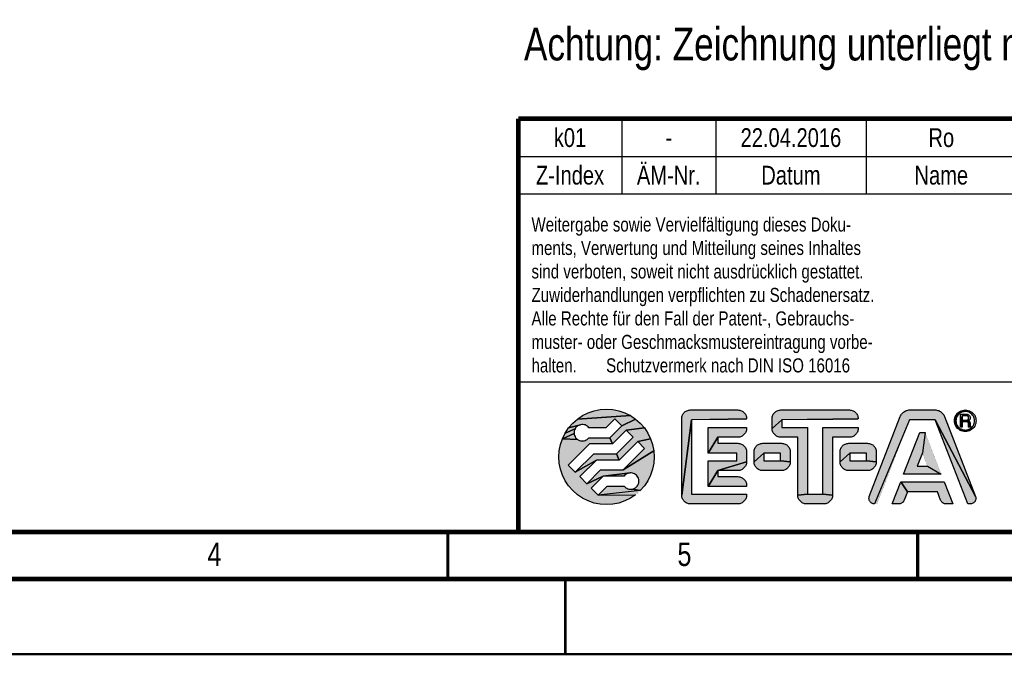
# Model space of a CAD drawing. Extents: x 0 to 420, y 0 to 297.
# Tile 17 of 39: x 172 to 277, y 0 to 68. Entities that reach past the tile are written whole.
import ezdxf

# ---------------------------------------------------------------- set-up
doc = ezdxf.new("R2010")
doc.units = 0
doc.header["$LTSCALE"] = 23.1
for name, color, linetype in [('T-REX12D-TA2-1XX_DXF_FORMAT', 7, 'CONTINUOUS'), ('T-REX12D-TA2-1XX_DXF_TEXT', 7, 'CONTINUOUS'), ('T-REX12D-TA2DXF_CONTINUOUS_LINE', 7, 'CONTINUOUS')]:
    doc.layers.add(name, color=color, linetype=linetype)
doc.styles.get("Standard").update_dxf_attribs({"font": 'txt', "width": 0.8})

# ---------------------------------------------------------------- blocks, each defined once
blk = doc.blocks.new('FRM-LOGO_BL3', base_point=(251.5, 21))
at = {"layer": 'T-REX12D-TA2DXF_CONTINUOUS_LINE', "linetype": 'CONTINUOUS'}
for points in [[(235.27, 25.06), (234.31, 24.1), (232.5, 24.1), (232.42, 24.19), (232.33, 24.28), (232.22, 24.34), (232.11, 24.4), (231.99, 24.43), (231.87, 24.45), (231.74, 24.45), (231.62, 24.43), (230.35, 24.09), (230.79, 24.59), (231.29, 25.03), (236.92, 25.4), (237.47, 25.03), (236.01, 24.32)], [(234.38, 26.08), (235.04, 26.04), (235.69, 25.91), (236.32, 25.69), (236.92, 25.4), (231.29, 25.03), (231.84, 25.4), (232.43, 25.69), (233.06, 25.91), (233.72, 26.04)], [(243.21, 25.99), (243.3, 26), (248.35, 26), (248.45, 25.99), (248.55, 25.98), (248.64, 25.95), (248.73, 25.92), (248.82, 25.88), (248.9, 25.82), (248.97, 25.76), (249.04, 25.69), (249.1, 25.62), (249.16, 25.54), (249.2, 25.45), (249.23, 25.36), (249.26, 25.27), (249.27, 25.17), (249.28, 25.07), (243.43, 24.95), (242.38, 16.92), (242.38, 25.07), (242.38, 25.17), (242.4, 25.27), (242.42, 25.36), (242.46, 25.45), (242.5, 25.54), (242.56, 25.62), (242.62, 25.69), (242.69, 25.76), (242.76, 25.82), (242.84, 25.88), (242.93, 25.92), (243.02, 25.95), (243.11, 25.98)], [(252.83, 25.99), (252.93, 26), (260.23, 26), (260.33, 25.99), (260.42, 25.98), (260.51, 25.95), (260.61, 25.92), (260.69, 25.88), (260.77, 25.82), (260.85, 25.76), (260.92, 25.69), (260.98, 25.62), (261.03, 25.54), (261.07, 25.45), (261.11, 25.36), (261.13, 25.27), (261.15, 25.17), (261.15, 25.07), (253.05, 24.95), (252, 24.02), (252, 25.07), (252.01, 25.17), (252.02, 25.27), (252.05, 25.36), (252.08, 25.45), (252.13, 25.54), (252.18, 25.62), (252.24, 25.69), (252.31, 25.76), (252.39, 25.82), (252.47, 25.88), (252.55, 25.92), (252.64, 25.95), (252.74, 25.98)], [(266.55, 26), (266.65, 26), (269.32, 26), (269.43, 26), (269.53, 25.98), (269.63, 25.96), (269.72, 25.93), (269.82, 25.88), (269.9, 25.83), (269.99, 25.78), (270.07, 25.71), (270.14, 25.64), (270.2, 25.56), (270.26, 25.48), (270.31, 25.39), (270.35, 25.3), (273.64, 16.78), (269.36, 24.95), (266.62, 24.95), (262.88, 16), (262.81, 16), (262.75, 16.01), (262.68, 16.03), (262.62, 16.06), (262.57, 16.09), (262.51, 16.13), (262.47, 16.17), (262.42, 16.22), (262.39, 16.28), (262.35, 16.34), (262.33, 16.4), (262.31, 16.46), (262.3, 16.52), (262.3, 16.59), (262.31, 16.66), (262.32, 16.72), (262.34, 16.78), (265.63, 25.3), (265.67, 25.39), (265.72, 25.48), (265.78, 25.56), (265.84, 25.64), (265.91, 25.71), (265.99, 25.78), (266.07, 25.83), (266.16, 25.88), (266.26, 25.93), (266.35, 25.96), (266.45, 25.98)], [(271.76, 25.45), (271.69, 25.34), (271.63, 25.23), (271.59, 25.11), (271.57, 24.98), (271.56, 24.85), (271.41, 24.7), (271.4, 24.85), (271.41, 25), (271.44, 25.15), (271.49, 25.29), (271.55, 25.43), (271.85, 25.55)], [(272.17, 25.76), (272.05, 25.71), (271.95, 25.64), (271.85, 25.55), (271.55, 25.43), (271.64, 25.55), (271.74, 25.66), (271.85, 25.76), (272.42, 25.83), (272.29, 25.81)], [(272.55, 26), (272.7, 25.99), (272.85, 25.96), (272.99, 25.91), (273.12, 25.85), (273.25, 25.76), (273.36, 25.66), (273.46, 25.55), (273.55, 25.43), (273.61, 25.29), (273.66, 25.15), (273.69, 25), (273.7, 24.85), (273.69, 24.7), (273.66, 24.55), (273.61, 24.41), (273.55, 24.28), (273.46, 24.15), (273.36, 24.04), (273.25, 23.94), (272.81, 23.89), (272.93, 23.94), (273.04, 23.99), (273.15, 24.06), (273.25, 24.15), (273.33, 24.25), (273.41, 24.35), (273.46, 24.47), (273.51, 24.59), (273.53, 24.72), (273.54, 24.85), (273.53, 24.98), (273.51, 25.11), (273.46, 25.23), (273.41, 25.34), (273.33, 25.45), (273.25, 25.55), (273.15, 25.64), (273.04, 25.71), (272.93, 25.76), (272.81, 25.81), (272.68, 25.83), (272.55, 25.84), (272.42, 25.83), (271.85, 25.76), (271.97, 25.85), (272.11, 25.91), (272.25, 25.96), (272.4, 25.99)], [(272.23, 25.38), (272.05, 24.16), (272.05, 25.54), (272.71, 25.54), (272.76, 25.54), (272.8, 25.53), (272.85, 25.51), (272.89, 25.49), (272.94, 25.46), (272.97, 25.43), (273, 25.4), (273.03, 25.35), (273.05, 25.31), (273.07, 25.27), (273.08, 25.22), (273.09, 25.17), (273.08, 25.12), (273.07, 25.07), (273.06, 25.02), (273.04, 24.98), (273.01, 24.94), (272.98, 24.9), (272.71, 24.91), (272.74, 24.92), (272.76, 24.93), (272.79, 24.94), (272.82, 24.96), (272.84, 24.98), (272.86, 25), (272.88, 25.03), (272.89, 25.06), (272.9, 25.09), (272.91, 25.12), (272.91, 25.15), (272.91, 25.18), (272.9, 25.21), (272.89, 25.24), (272.88, 25.26), (272.86, 25.29), (272.84, 25.31), (272.82, 25.33), (272.79, 25.35), (272.76, 25.36), (272.74, 25.37), (272.71, 25.38), (272.68, 25.38)], [(272.68, 24.91), (272.71, 24.91), (272.98, 24.9), (272.23, 24.75), (272.23, 24.16), (272.05, 24.16), (272.23, 25.38), (272.23, 24.91)], [(231.1, 24.1), (231.04, 23.99), (229.98, 23.54), (230.35, 24.09), (231.62, 24.43), (231.5, 24.39), (231.38, 24.34), (231.28, 24.28), (231.19, 24.19)], [(237.97, 24.59), (238.41, 24.09), (236.48, 23.85), (235.02, 22.38), (234.74, 23.05), (236.01, 24.32), (237.47, 25.03)], [(249.28, 17.05), (249.28, 16.92), (249.27, 16.83), (249.26, 16.73), (249.23, 16.64), (249.2, 16.55), (249.16, 16.46), (249.1, 16.38), (249.04, 16.31), (248.97, 16.24), (248.9, 16.18), (248.82, 16.12), (248.73, 16.08), (248.64, 16.05), (248.55, 16.02), (248.45, 16.01), (248.35, 16), (243.3, 16), (243.21, 16.01), (243.11, 16.02), (243.02, 16.05), (242.93, 16.08), (242.84, 16.12), (242.76, 16.18), (242.69, 16.24), (242.62, 16.31), (242.56, 16.38), (242.5, 16.46), (242.46, 16.55), (242.42, 16.64), (242.4, 16.73), (242.38, 16.83), (242.38, 16.92), (243.43, 24.95), (243.43, 17.05)], [(248.45, 23.11), (248.35, 23.1), (246.23, 23.1), (245.18, 21.4), (245.18, 24.15), (249.28, 24.15), (249.28, 24.02), (249.27, 23.93), (249.26, 23.83), (249.23, 23.74), (249.2, 23.65), (249.16, 23.56), (249.1, 23.48), (249.04, 23.41), (248.97, 23.34), (248.9, 23.28), (248.82, 23.22), (248.73, 23.18), (248.64, 23.15), (248.55, 23.12)], [(255.78, 24.15), (255.78, 17.05), (254.73, 16.92), (254.73, 23.1), (252.93, 23.1), (252.83, 23.11), (252.74, 23.12), (252.64, 23.15), (252.55, 23.18), (252.47, 23.22), (252.39, 23.28), (252.31, 23.34), (252.24, 23.41), (252.18, 23.48), (252.13, 23.56), (252.08, 23.65), (252.05, 23.74), (252.02, 23.83), (252.01, 23.93), (252, 24.02), (253.05, 24.95), (253.05, 24.15)], [(260.33, 23.11), (260.23, 23.1), (258.43, 23.1), (258.43, 16.92), (257.38, 17.05), (257.38, 24.15), (261.15, 24.15), (261.15, 24.02), (261.15, 23.93), (261.13, 23.83), (261.11, 23.74), (261.07, 23.65), (261.03, 23.56), (260.98, 23.48), (260.92, 23.41), (260.85, 23.34), (260.77, 23.28), (260.69, 23.22), (260.61, 23.18), (260.51, 23.15), (260.42, 23.12)], [(273.17, 16), (273.1, 16), (272.81, 16), (269.36, 24.95), (273.64, 16.78), (273.66, 16.72), (273.67, 16.66), (273.68, 16.59), (273.67, 16.52), (273.66, 16.46), (273.65, 16.4), (273.62, 16.34), (273.59, 16.28), (273.56, 16.22), (273.51, 16.17), (273.46, 16.13), (273.41, 16.09), (273.35, 16.06), (273.29, 16.03), (273.23, 16.01)], [(271.57, 24.72), (271.59, 24.59), (271.63, 24.47), (271.69, 24.35), (271.76, 24.25), (271.64, 24.15), (271.55, 24.28), (271.49, 24.41), (271.44, 24.55), (271.41, 24.7), (271.56, 24.85)], [(271.85, 24.15), (271.95, 24.06), (272.05, 23.99), (272.17, 23.94), (271.97, 23.85), (271.85, 23.94), (271.74, 24.04), (271.64, 24.15), (271.76, 24.25)], [(272.23, 24.75), (272.98, 24.9), (272.95, 24.87), (272.91, 24.84), (272.92, 24.83), (272.94, 24.82), (272.96, 24.81), (272.98, 24.79), (272.99, 24.78), (273.01, 24.76), (273.02, 24.75), (273.03, 24.73), (273.04, 24.71), (273.05, 24.69), (273.05, 24.67), (273.06, 24.64), (273.06, 24.62), (273.07, 24.29), (273.07, 24.28), (272.9, 24.27), (272.9, 24.29), (272.88, 24.57), (272.88, 24.59), (272.88, 24.61), (272.87, 24.63), (272.87, 24.64), (272.86, 24.66), (272.85, 24.68), (272.83, 24.69), (272.82, 24.71), (272.8, 24.72), (272.79, 24.73), (272.77, 24.74), (272.75, 24.74), (272.73, 24.75), (272.71, 24.75), (272.69, 24.75)], [(273.08, 24.27), (273.08, 24.26), (272.9, 24.24), (272.9, 24.27), (273.07, 24.28)], [(273.08, 24.25), (273.09, 24.24), (272.9, 24.22), (272.9, 24.24), (273.08, 24.26)], [(273.1, 24.23), (273.1, 24.22), (272.91, 24.2), (272.9, 24.22), (273.09, 24.24), (273.09, 24.24)], [(273.12, 24.21), (273.12, 24.2), (272.91, 24.18), (272.91, 24.2), (273.1, 24.22), (273.11, 24.21)], [(273.14, 24.19), (273.14, 24.16), (272.92, 24.16), (272.91, 24.18), (273.12, 24.2), (273.13, 24.2)], [(232.42, 22.96), (232.5, 23.05), (234.74, 23.05), (235.02, 22.38), (232.59, 22.38), (230.32, 20.11), (231.06, 19.37), (233.3, 20.67), (231.53, 18.9), (232.28, 18.15), (234.01, 18.95), (232.75, 17.68), (233.49, 16.94), (237.47, 16.97), (236.92, 16.6), (236.32, 16.31), (235.69, 16.09), (235.04, 15.96), (234.38, 15.92), (233.72, 15.96), (233.06, 16.09), (232.43, 16.31), (231.84, 16.6), (231.29, 16.97), (230.79, 17.41), (230.35, 17.91), (229.98, 18.46), (229.69, 19.06), (229.47, 19.69), (229.34, 20.34), (229.3, 21), (229.34, 21.66), (229.47, 22.31), (229.69, 22.94), (231.28, 22.87), (231.38, 22.81), (231.5, 22.76), (231.62, 22.72), (231.74, 22.7), (231.87, 22.7), (231.99, 22.72), (232.11, 22.75), (232.22, 22.81), (232.33, 22.87)], [(230.93, 23.64), (230.93, 23.51), (229.69, 22.94), (229.98, 23.54), (231.04, 23.99), (230.98, 23.88), (230.95, 23.76)], [(231.19, 22.96), (231.28, 22.87), (229.69, 22.94), (230.93, 23.51), (230.95, 23.39), (230.98, 23.27), (231.04, 23.16), (231.1, 23.05)], [(238.41, 24.09), (238.78, 23.54), (239.07, 22.94), (237.7, 22.63), (235.73, 20.67), (235.45, 21.33), (237.23, 23.1), (236.48, 23.85)], [(249.28, 21.52), (249.28, 20.47), (246.23, 19.55), (245.18, 17.85), (245.18, 20.6), (248.23, 20.6), (248.23, 21.4), (245.18, 21.4), (246.23, 23.1), (246.23, 22.45), (248.35, 22.45), (248.45, 22.44), (248.55, 22.43), (248.64, 22.4), (248.73, 22.37), (248.82, 22.33), (248.9, 22.27), (248.97, 22.21), (249.04, 22.14), (249.1, 22.07), (249.16, 21.99), (249.2, 21.9), (249.23, 21.81), (249.26, 21.72), (249.27, 21.62)], [(268.54, 20), (269.99, 19.15), (265.99, 19.15), (267.71, 23.6), (268.27, 23.6), (267.99, 21.42), (267.44, 20)], [(272.55, 23.86), (272.68, 23.87), (273.25, 23.94), (273.12, 23.85), (272.99, 23.79), (272.85, 23.74), (272.7, 23.71), (272.55, 23.7), (272.4, 23.71), (272.25, 23.74), (272.11, 23.79), (271.97, 23.85), (272.17, 23.94), (272.29, 23.89), (272.42, 23.87)], [(239.07, 22.94), (239.29, 22.31), (239.42, 21.66), (236.17, 19.62), (238.44, 21.89), (237.7, 22.63)], [(250.91, 22.44), (251, 22.45), (253, 22.45), (253.1, 22.44), (253.2, 22.43), (253.29, 22.4), (253.38, 22.37), (253.47, 22.33), (253.55, 22.27), (253.62, 22.21), (253.69, 22.14), (253.75, 22.07), (253.81, 21.99), (253.85, 21.9), (253.88, 21.81), (253.91, 21.72), (253.92, 21.62), (253.93, 21.52), (253.93, 20.47), (252.88, 20.6), (252.88, 21.4), (251.13, 21.4), (250.08, 20.47), (250.08, 21.52), (250.08, 21.62), (250.1, 21.72), (250.12, 21.81), (250.16, 21.9), (250.2, 21.99), (250.26, 22.07), (250.32, 22.14), (250.39, 22.21), (250.46, 22.27), (250.54, 22.33), (250.63, 22.37), (250.72, 22.4), (250.81, 22.43)], [(260.06, 22.44), (260.15, 22.45), (262.15, 22.45), (262.25, 22.44), (262.35, 22.43), (262.44, 22.4), (262.53, 22.37), (262.62, 22.33), (262.7, 22.27), (262.77, 22.21), (262.84, 22.14), (262.9, 22.07), (262.96, 21.99), (263, 21.9), (263.03, 21.81), (263.06, 21.72), (263.07, 21.62), (263.08, 21.52), (263.08, 20.47), (262.03, 20.6), (262.03, 21.4), (260.28, 21.4), (259.23, 20.47), (259.23, 21.52), (259.23, 21.62), (259.25, 21.72), (259.27, 21.81), (259.31, 21.9), (259.35, 21.99), (259.41, 22.07), (259.47, 22.14), (259.54, 22.21), (259.61, 22.27), (259.69, 22.33), (259.78, 22.37), (259.87, 22.4), (259.96, 22.43)], [(233.3, 20.67), (231.06, 19.37), (233.03, 21.33), (235.45, 21.33), (235.73, 20.67)], [(239.29, 19.69), (239.07, 19.06), (238.78, 18.46), (238.41, 17.91), (237.97, 17.41), (237.14, 17.57), (237.26, 17.61), (237.37, 17.66), (237.48, 17.72), (237.57, 17.81), (237.65, 17.9), (237.72, 18.01), (237.77, 18.12), (237.81, 18.24), (237.83, 18.36), (237.83, 18.49), (237.81, 18.61), (237.77, 18.73), (237.72, 18.84), (237.65, 18.95), (237.57, 19.04), (237.48, 19.13), (237.37, 19.19), (237.26, 19.24), (237.14, 19.28), (237.02, 19.3), (236.89, 19.3), (234.01, 18.95), (232.28, 18.15), (233.74, 19.62), (236.17, 19.62), (239.42, 21.66), (239.46, 21), (239.42, 20.34)], [(252.88, 20.6), (253.93, 20.47), (253.92, 20.38), (253.91, 20.28), (253.88, 20.19), (253.85, 20.1), (253.81, 20.01), (253.75, 19.93), (253.69, 19.86), (253.62, 19.79), (253.55, 19.73), (253.47, 19.67), (253.38, 19.63), (253.29, 19.6), (253.2, 19.57), (253.1, 19.56), (253, 19.55), (251, 19.55), (250.91, 19.56), (250.81, 19.57), (250.72, 19.6), (250.63, 19.63), (250.54, 19.67), (250.46, 19.73), (250.39, 19.79), (250.32, 19.86), (250.26, 19.93), (250.2, 20.01), (250.16, 20.1), (250.12, 20.19), (250.1, 20.28), (250.08, 20.38), (250.08, 20.47), (251.13, 21.4), (251.13, 20.6)], [(262.03, 20.6), (263.08, 20.47), (263.07, 20.38), (263.06, 20.28), (263.03, 20.19), (263, 20.1), (262.96, 20.01), (262.9, 19.93), (262.84, 19.86), (262.77, 19.79), (262.7, 19.73), (262.62, 19.67), (262.53, 19.63), (262.44, 19.6), (262.35, 19.57), (262.25, 19.56), (262.15, 19.55), (260.15, 19.55), (260.06, 19.56), (259.96, 19.57), (259.87, 19.6), (259.78, 19.63), (259.69, 19.67), (259.61, 19.73), (259.54, 19.79), (259.47, 19.86), (259.41, 19.93), (259.35, 20.01), (259.31, 20.1), (259.27, 20.19), (259.25, 20.28), (259.23, 20.38), (259.23, 20.47), (260.28, 21.4), (260.28, 20.6)], [(248.45, 19.56), (248.35, 19.55), (246.23, 19.55), (249.28, 20.47), (249.27, 20.38), (249.26, 20.28), (249.23, 20.19), (249.2, 20.1), (249.16, 20.01), (249.1, 19.93), (249.04, 19.86), (248.97, 19.79), (248.9, 19.73), (248.82, 19.67), (248.73, 19.63), (248.64, 19.6), (248.55, 19.57)], [(236.34, 19.04), (236.25, 18.95), (234.01, 18.95), (236.89, 19.3), (236.77, 19.28), (236.65, 19.25), (236.54, 19.19), (236.43, 19.13)], [(249.28, 17.98), (249.28, 17.85), (245.18, 17.85), (246.23, 19.55), (246.23, 18.9), (248.35, 18.9), (248.45, 18.89), (248.55, 18.88), (248.64, 18.85), (248.73, 18.82), (248.82, 18.78), (248.9, 18.72), (248.97, 18.66), (249.04, 18.59), (249.1, 18.52), (249.16, 18.44), (249.2, 18.35), (249.23, 18.26), (249.26, 18.17), (249.27, 18.07)], [(236.89, 17.55), (237.02, 17.55), (237.14, 17.57), (237.97, 17.41), (233.49, 16.94), (234.45, 17.9), (236.25, 17.9), (236.34, 17.81), (236.43, 17.72), (236.54, 17.66), (236.65, 17.6), (236.77, 17.57)], [(265.53, 16), (265.47, 16), (264.77, 16), (265.68, 18.35), (266.4, 17.3), (266.05, 16.4), (266.03, 16.35), (266, 16.3), (265.97, 16.25), (265.93, 16.2), (265.89, 16.16), (265.85, 16.13), (265.8, 16.09), (265.75, 16.07), (265.7, 16.04), (265.64, 16.02), (265.58, 16.01)], [(270.3, 18.35), (271.21, 16), (270.51, 16), (270.45, 16), (270.39, 16.01), (270.34, 16.02), (270.28, 16.04), (270.23, 16.07), (270.18, 16.09), (270.13, 16.13), (270.09, 16.16), (270.05, 16.2), (270.01, 16.25), (269.98, 16.3), (269.95, 16.35), (269.93, 16.4), (269.58, 17.3), (266.4, 17.3), (265.68, 18.35)], [(257.38, 17.05), (258.43, 16.92), (258.42, 16.83), (258.41, 16.73), (258.38, 16.64), (258.35, 16.55), (258.31, 16.46), (258.25, 16.38), (258.19, 16.31), (258.12, 16.24), (258.05, 16.18), (257.97, 16.12), (257.88, 16.08), (257.79, 16.05), (257.7, 16.02), (257.6, 16.01), (257.5, 16), (255.65, 16), (255.56, 16.01), (255.46, 16.02), (255.37, 16.05), (255.28, 16.08), (255.19, 16.12), (255.11, 16.18), (255.04, 16.24), (254.97, 16.31), (254.91, 16.38), (254.85, 16.46), (254.81, 16.55), (254.77, 16.64), (254.75, 16.73), (254.73, 16.83), (254.73, 16.92), (255.78, 17.05)]]:
    blk.add_hatch(color=7, dxfattribs=at).paths.add_polyline_path(points)
at = {"layer": 'T-REX12D-TA2DXF_CONTINUOUS_LINE', "color": 7, "linetype": 'CONTINUOUS', "const_width": 0.01}
for points in [[(239.46, 21, 1), (229.3, 21)], [(243.3, 26, 0.414214), (242.38, 25.07)], [(249.28, 25.07, 0.414214), (248.35, 26)], [(252.93, 26, 0.414214), (252, 25.07)], [(261.15, 25.07, 0.414214), (260.23, 26)], [(266.65, 26, 0.309998), (265.63, 25.3)], [(270.35, 25.3, 0.309998), (269.32, 26)], [(273.7, 24.85, 1), (271.4, 24.85)], [(273.54, 24.85, 1), (271.56, 24.85)], [(272.68, 24.91, 1), (272.68, 25.38)], [(272.91, 24.84, 0.756108), (272.71, 25.54)], [(232.5, 24.1, 3), (232.5, 23.05)], [(271.4, 24.85, 1), (273.7, 24.85)], [(271.56, 24.85, 1), (273.54, 24.85)], [(272.88, 24.57, 0.401491), (272.69, 24.75)], [(272.9, 24.29, 0.068239), (272.92, 24.16)], [(273.06, 24.62, 0.294001), (272.91, 24.84)], [(273.07, 24.29, 0.281712), (273.14, 24.19)], [(248.35, 23.1, 0.414214), (249.28, 24.02)], [(252, 24.02, 0.414214), (252.93, 23.1)], [(260.23, 23.1, 0.414214), (261.15, 24.02)], [(249.28, 21.52, 0.414214), (248.35, 22.45)], [(251, 22.45, 0.414214), (250.08, 21.52)], [(253.93, 21.52, 0.414214), (253, 22.45)], [(260.15, 22.45, 0.414214), (259.23, 21.52)], [(263.08, 21.52, 0.414214), (262.15, 22.45)], [(229.3, 21, 1), (239.46, 21)], [(248.35, 19.55, 0.414214), (249.28, 20.47)], [(250.08, 20.47, 0.414214), (251, 19.55)], [(253, 19.55, 0.414214), (253.93, 20.47)], [(259.23, 20.47, 0.414214), (260.15, 19.55)], [(262.15, 19.55, 0.414214), (263.08, 20.47)], [(236.25, 17.9, 3), (236.25, 18.95)], [(249.28, 17.98, 0.414214), (248.35, 18.9)], [(242.38, 16.92, 0.414214), (243.3, 16)], [(248.35, 16, 0.414214), (249.28, 16.92)], [(254.73, 16.92, 0.414214), (255.65, 16)], [(257.5, 16, 0.414214), (258.43, 16.92)], [(262.34, 16.78, 0.526719), (262.88, 16)], [(273.1, 16, 0.526719), (273.64, 16.78)], [(265.47, 16, 0.309998), (266.05, 16.4)], [(269.93, 16.4, 0.309998), (270.51, 16)]]:
    blk.add_lwpolyline(points, format="xyb", dxfattribs=at)
at = {"layer": 'T-REX12D-TA2DXF_CONTINUOUS_LINE', "color": 7, "linetype": 'CONTINUOUS'}
for points in [[(235.27, 25.06), (234.31, 24.1), (232.5, 24.1), (232.42, 24.19), (232.33, 24.28), (232.22, 24.34), (232.11, 24.4), (231.99, 24.43), (231.87, 24.45), (231.74, 24.45), (231.62, 24.43), (230.35, 24.09), (230.79, 24.59), (231.29, 25.03), (236.92, 25.4), (237.47, 25.03), (236.01, 24.32), (235.27, 25.06)], [(234.38, 26.08), (235.04, 26.04), (235.69, 25.91), (236.32, 25.69), (236.92, 25.4), (231.29, 25.03), (231.84, 25.4), (232.43, 25.69), (233.06, 25.91), (233.72, 26.04), (234.38, 26.08)], [(243.21, 25.99), (243.3, 26), (248.35, 26), (248.45, 25.99), (248.55, 25.98), (248.64, 25.95), (248.73, 25.92), (248.82, 25.88), (248.9, 25.82), (248.97, 25.76), (249.04, 25.69), (249.1, 25.62), (249.16, 25.54), (249.2, 25.45), (249.23, 25.36), (249.26, 25.27), (249.27, 25.17), (249.28, 25.07), (243.43, 24.95), (242.38, 16.92), (242.38, 25.07), (242.38, 25.17), (242.4, 25.27), (242.42, 25.36), (242.46, 25.45), (242.5, 25.54), (242.56, 25.62), (242.62, 25.69), (242.69, 25.76), (242.76, 25.82), (242.84, 25.88), (242.93, 25.92), (243.02, 25.95), (243.11, 25.98), (243.21, 25.99)], [(252.83, 25.99), (252.93, 26), (260.23, 26), (260.33, 25.99), (260.42, 25.98), (260.51, 25.95), (260.61, 25.92), (260.69, 25.88), (260.77, 25.82), (260.85, 25.76), (260.92, 25.69), (260.98, 25.62), (261.03, 25.54), (261.07, 25.45), (261.11, 25.36), (261.13, 25.27), (261.15, 25.17), (261.15, 25.07), (253.05, 24.95), (252, 24.02), (252, 25.07), (252.01, 25.17), (252.02, 25.27), (252.05, 25.36), (252.08, 25.45), (252.13, 25.54), (252.18, 25.62), (252.24, 25.69), (252.31, 25.76), (252.39, 25.82), (252.47, 25.88), (252.55, 25.92), (252.64, 25.95), (252.74, 25.98), (252.83, 25.99)], [(266.55, 26), (266.65, 26), (269.32, 26), (269.43, 26), (269.53, 25.98), (269.63, 25.96), (269.72, 25.93), (269.82, 25.88), (269.9, 25.83), (269.99, 25.78), (270.07, 25.71), (270.14, 25.64), (270.2, 25.56), (270.26, 25.48), (270.31, 25.39), (270.35, 25.3), (273.64, 16.78), (269.36, 24.95), (266.62, 24.95), (262.88, 16), (262.81, 16), (262.75, 16.01), (262.68, 16.03), (262.62, 16.06), (262.57, 16.09), (262.51, 16.13), (262.47, 16.17), (262.42, 16.22), (262.39, 16.28), (262.35, 16.34), (262.33, 16.4), (262.31, 16.46), (262.3, 16.52), (262.3, 16.59), (262.31, 16.66), (262.32, 16.72), (262.34, 16.78), (265.63, 25.3), (265.67, 25.39), (265.72, 25.48), (265.78, 25.56), (265.84, 25.64), (265.91, 25.71), (265.99, 25.78), (266.07, 25.83), (266.16, 25.88), (266.26, 25.93), (266.35, 25.96), (266.45, 25.98), (266.55, 26)], [(271.76, 25.45), (271.69, 25.34), (271.63, 25.23), (271.59, 25.11), (271.57, 24.98), (271.56, 24.85), (271.41, 24.7), (271.4, 24.85), (271.41, 25), (271.44, 25.15), (271.49, 25.29), (271.55, 25.43), (271.85, 25.55), (271.76, 25.45)], [(272.17, 25.76), (272.05, 25.71), (271.95, 25.64), (271.85, 25.55), (271.55, 25.43), (271.64, 25.55), (271.74, 25.66), (271.85, 25.76), (272.42, 25.83), (272.29, 25.81), (272.17, 25.76)], [(272.55, 26), (272.7, 25.99), (272.85, 25.96), (272.99, 25.91), (273.12, 25.85), (273.25, 25.76), (273.36, 25.66), (273.46, 25.55), (273.55, 25.43), (273.61, 25.29), (273.66, 25.15), (273.69, 25), (273.7, 24.85), (273.69, 24.7), (273.66, 24.55), (273.61, 24.41), (273.55, 24.28), (273.46, 24.15), (273.36, 24.04), (273.25, 23.94), (272.81, 23.89), (272.93, 23.94), (273.04, 23.99), (273.15, 24.06), (273.25, 24.15), (273.33, 24.25), (273.41, 24.35), (273.46, 24.47), (273.51, 24.59), (273.53, 24.72), (273.54, 24.85), (273.53, 24.98), (273.51, 25.11), (273.46, 25.23), (273.41, 25.34), (273.33, 25.45), (273.25, 25.55), (273.15, 25.64), (273.04, 25.71), (272.93, 25.76), (272.81, 25.81), (272.68, 25.83), (272.55, 25.84), (272.42, 25.83), (271.85, 25.76), (271.97, 25.85), (272.11, 25.91), (272.25, 25.96), (272.4, 25.99), (272.55, 26)], [(272.23, 25.38), (272.05, 24.16), (272.05, 25.54), (272.71, 25.54), (272.76, 25.54), (272.8, 25.53), (272.85, 25.51), (272.89, 25.49), (272.94, 25.46), (272.97, 25.43), (273, 25.4), (273.03, 25.35), (273.05, 25.31), (273.07, 25.27), (273.08, 25.22), (273.09, 25.17), (273.08, 25.12), (273.07, 25.07), (273.06, 25.02), (273.04, 24.98), (273.01, 24.94), (272.98, 24.9), (272.71, 24.91), (272.74, 24.92), (272.76, 24.93), (272.79, 24.94), (272.82, 24.96), (272.84, 24.98), (272.86, 25), (272.88, 25.03), (272.89, 25.06), (272.9, 25.09), (272.91, 25.12), (272.91, 25.15), (272.91, 25.18), (272.9, 25.21), (272.89, 25.24), (272.88, 25.26), (272.86, 25.29), (272.84, 25.31), (272.82, 25.33), (272.79, 25.35), (272.76, 25.36), (272.74, 25.37), (272.71, 25.38), (272.68, 25.38), (272.23, 25.38)], [(272.68, 24.91), (272.71, 24.91), (272.98, 24.9), (272.23, 24.75), (272.23, 24.16), (272.05, 24.16), (272.23, 25.38), (272.23, 24.91), (272.68, 24.91)], [(231.1, 24.1), (231.04, 23.99), (229.98, 23.54), (230.35, 24.09), (231.62, 24.43), (231.5, 24.39), (231.38, 24.34), (231.28, 24.28), (231.19, 24.19), (231.1, 24.1)], [(237.97, 24.59), (238.41, 24.09), (236.48, 23.85), (235.02, 22.38), (234.74, 23.05), (236.01, 24.32), (237.47, 25.03), (237.97, 24.59)], [(249.28, 17.05), (249.28, 16.92), (249.27, 16.83), (249.26, 16.73), (249.23, 16.64), (249.2, 16.55), (249.16, 16.46), (249.1, 16.38), (249.04, 16.31), (248.97, 16.24), (248.9, 16.18), (248.82, 16.12), (248.73, 16.08), (248.64, 16.05), (248.55, 16.02), (248.45, 16.01), (248.35, 16), (243.3, 16), (243.21, 16.01), (243.11, 16.02), (243.02, 16.05), (242.93, 16.08), (242.84, 16.12), (242.76, 16.18), (242.69, 16.24), (242.62, 16.31), (242.56, 16.38), (242.5, 16.46), (242.46, 16.55), (242.42, 16.64), (242.4, 16.73), (242.38, 16.83), (242.38, 16.92), (243.43, 24.95), (243.43, 17.05), (249.28, 17.05)], [(248.45, 23.11), (248.35, 23.1), (246.23, 23.1), (245.18, 21.4), (245.18, 24.15), (249.28, 24.15), (249.28, 24.02), (249.27, 23.93), (249.26, 23.83), (249.23, 23.74), (249.2, 23.65), (249.16, 23.56), (249.1, 23.48), (249.04, 23.41), (248.97, 23.34), (248.9, 23.28), (248.82, 23.22), (248.73, 23.18), (248.64, 23.15), (248.55, 23.12), (248.45, 23.11)], [(255.78, 24.15), (255.78, 17.05), (254.73, 16.92), (254.73, 23.1), (252.93, 23.1), (252.83, 23.11), (252.74, 23.12), (252.64, 23.15), (252.55, 23.18), (252.47, 23.22), (252.39, 23.28), (252.31, 23.34), (252.24, 23.41), (252.18, 23.48), (252.13, 23.56), (252.08, 23.65), (252.05, 23.74), (252.02, 23.83), (252.01, 23.93), (252, 24.02), (253.05, 24.95), (253.05, 24.15), (255.78, 24.15)], [(260.33, 23.11), (260.23, 23.1), (258.43, 23.1), (258.43, 16.92), (257.38, 17.05), (257.38, 24.15), (261.15, 24.15), (261.15, 24.02), (261.15, 23.93), (261.13, 23.83), (261.11, 23.74), (261.07, 23.65), (261.03, 23.56), (260.98, 23.48), (260.92, 23.41), (260.85, 23.34), (260.77, 23.28), (260.69, 23.22), (260.61, 23.18), (260.51, 23.15), (260.42, 23.12), (260.33, 23.11)], [(273.17, 16), (273.1, 16), (272.81, 16), (269.36, 24.95), (273.64, 16.78), (273.66, 16.72), (273.67, 16.66), (273.68, 16.59), (273.67, 16.52), (273.66, 16.46), (273.65, 16.4), (273.62, 16.34), (273.59, 16.28), (273.56, 16.22), (273.51, 16.17), (273.46, 16.13), (273.41, 16.09), (273.35, 16.06), (273.29, 16.03), (273.23, 16.01), (273.17, 16)], [(271.57, 24.72), (271.59, 24.59), (271.63, 24.47), (271.69, 24.35), (271.76, 24.25), (271.64, 24.15), (271.55, 24.28), (271.49, 24.41), (271.44, 24.55), (271.41, 24.7), (271.56, 24.85), (271.57, 24.72)], [(271.85, 24.15), (271.95, 24.06), (272.05, 23.99), (272.17, 23.94), (271.97, 23.85), (271.85, 23.94), (271.74, 24.04), (271.64, 24.15), (271.76, 24.25), (271.85, 24.15)], [(272.23, 24.75), (272.98, 24.9), (272.95, 24.87), (272.91, 24.84), (272.92, 24.83), (272.94, 24.82), (272.96, 24.81), (272.98, 24.79), (272.99, 24.78), (273.01, 24.76), (273.02, 24.75), (273.03, 24.73), (273.04, 24.71), (273.05, 24.69), (273.05, 24.67), (273.06, 24.64), (273.06, 24.62), (273.07, 24.29), (273.07, 24.28), (272.9, 24.27), (272.9, 24.29), (272.88, 24.57), (272.88, 24.59), (272.88, 24.61), (272.87, 24.63), (272.87, 24.64), (272.86, 24.66), (272.85, 24.68), (272.83, 24.69), (272.82, 24.71), (272.8, 24.72), (272.79, 24.73), (272.77, 24.74), (272.75, 24.74), (272.73, 24.75), (272.71, 24.75), (272.69, 24.75), (272.23, 24.75)], [(273.08, 24.27), (273.08, 24.26), (272.9, 24.24), (272.9, 24.27), (273.07, 24.28), (273.08, 24.27)], [(273.08, 24.25), (273.09, 24.24), (272.9, 24.22), (272.9, 24.24), (273.08, 24.26), (273.08, 24.25)], [(273.1, 24.23), (273.1, 24.22), (272.91, 24.2), (272.9, 24.22), (273.09, 24.24), (273.09, 24.24), (273.1, 24.23)], [(273.12, 24.21), (273.12, 24.2), (272.91, 24.18), (272.91, 24.2), (273.1, 24.22), (273.11, 24.21), (273.12, 24.21)], [(273.14, 24.19), (273.14, 24.16), (272.92, 24.16), (272.91, 24.18), (273.12, 24.2), (273.13, 24.2), (273.14, 24.19)], [(232.42, 22.96), (232.5, 23.05), (234.74, 23.05), (235.02, 22.38), (232.59, 22.38), (230.32, 20.11), (231.06, 19.37), (233.3, 20.67), (231.53, 18.9), (232.28, 18.15), (234.01, 18.95), (232.75, 17.68), (233.49, 16.94), (237.47, 16.97), (236.92, 16.6), (236.32, 16.31), (235.69, 16.09), (235.04, 15.96), (234.38, 15.92), (233.72, 15.96), (233.06, 16.09), (232.43, 16.31), (231.84, 16.6), (231.29, 16.97), (230.79, 17.41), (230.35, 17.91), (229.98, 18.46), (229.69, 19.06), (229.47, 19.69), (229.34, 20.34), (229.3, 21), (229.34, 21.66), (229.47, 22.31), (229.69, 22.94), (231.28, 22.87), (231.38, 22.81), (231.5, 22.76), (231.62, 22.72), (231.74, 22.7), (231.87, 22.7), (231.99, 22.72), (232.11, 22.75), (232.22, 22.81), (232.33, 22.87), (232.42, 22.96)], [(230.93, 23.64), (230.93, 23.51), (229.69, 22.94), (229.98, 23.54), (231.04, 23.99), (230.98, 23.88), (230.95, 23.76), (230.93, 23.64)], [(231.19, 22.96), (231.28, 22.87), (229.69, 22.94), (230.93, 23.51), (230.95, 23.39), (230.98, 23.27), (231.04, 23.16), (231.1, 23.05), (231.19, 22.96)], [(238.41, 24.09), (238.78, 23.54), (239.07, 22.94), (237.7, 22.63), (235.73, 20.67), (235.45, 21.33), (237.23, 23.1), (236.48, 23.85), (238.41, 24.09)], [(249.28, 21.52), (249.28, 20.47), (246.23, 19.55), (245.18, 17.85), (245.18, 20.6), (248.23, 20.6), (248.23, 21.4), (245.18, 21.4), (246.23, 23.1), (246.23, 22.45), (248.35, 22.45), (248.45, 22.44), (248.55, 22.43), (248.64, 22.4), (248.73, 22.37), (248.82, 22.33), (248.9, 22.27), (248.97, 22.21), (249.04, 22.14), (249.1, 22.07), (249.16, 21.99), (249.2, 21.9), (249.23, 21.81), (249.26, 21.72), (249.27, 21.62), (249.28, 21.52)], [(268.54, 20), (269.99, 19.15), (265.99, 19.15), (267.71, 23.6), (268.27, 23.6), (267.99, 21.42), (267.44, 20), (268.54, 20)], [(272.55, 23.86), (272.68, 23.87), (273.25, 23.94), (273.12, 23.85), (272.99, 23.79), (272.85, 23.74), (272.7, 23.71), (272.55, 23.7), (272.4, 23.71), (272.25, 23.74), (272.11, 23.79), (271.97, 23.85), (272.17, 23.94), (272.29, 23.89), (272.42, 23.87), (272.55, 23.86)], [(239.07, 22.94), (239.29, 22.31), (239.42, 21.66), (236.17, 19.62), (238.44, 21.89), (237.7, 22.63), (239.07, 22.94)], [(250.91, 22.44), (251, 22.45), (253, 22.45), (253.1, 22.44), (253.2, 22.43), (253.29, 22.4), (253.38, 22.37), (253.47, 22.33), (253.55, 22.27), (253.62, 22.21), (253.69, 22.14), (253.75, 22.07), (253.81, 21.99), (253.85, 21.9), (253.88, 21.81), (253.91, 21.72), (253.92, 21.62), (253.93, 21.52), (253.93, 20.47), (252.88, 20.6), (252.88, 21.4), (251.13, 21.4), (250.08, 20.47), (250.08, 21.52), (250.08, 21.62), (250.1, 21.72), (250.12, 21.81), (250.16, 21.9), (250.2, 21.99), (250.26, 22.07), (250.32, 22.14), (250.39, 22.21), (250.46, 22.27), (250.54, 22.33), (250.63, 22.37), (250.72, 22.4), (250.81, 22.43), (250.91, 22.44)], [(260.06, 22.44), (260.15, 22.45), (262.15, 22.45), (262.25, 22.44), (262.35, 22.43), (262.44, 22.4), (262.53, 22.37), (262.62, 22.33), (262.7, 22.27), (262.77, 22.21), (262.84, 22.14), (262.9, 22.07), (262.96, 21.99), (263, 21.9), (263.03, 21.81), (263.06, 21.72), (263.07, 21.62), (263.08, 21.52), (263.08, 20.47), (262.03, 20.6), (262.03, 21.4), (260.28, 21.4), (259.23, 20.47), (259.23, 21.52), (259.23, 21.62), (259.25, 21.72), (259.27, 21.81), (259.31, 21.9), (259.35, 21.99), (259.41, 22.07), (259.47, 22.14), (259.54, 22.21), (259.61, 22.27), (259.69, 22.33), (259.78, 22.37), (259.87, 22.4), (259.96, 22.43), (260.06, 22.44)], [(233.3, 20.67), (231.06, 19.37), (233.03, 21.33), (235.45, 21.33), (235.73, 20.67), (233.3, 20.67)], [(239.29, 19.69), (239.07, 19.06), (238.78, 18.46), (238.41, 17.91), (237.97, 17.41), (237.14, 17.57), (237.26, 17.61), (237.37, 17.66), (237.48, 17.72), (237.57, 17.81), (237.65, 17.9), (237.72, 18.01), (237.77, 18.12), (237.81, 18.24), (237.83, 18.36), (237.83, 18.49), (237.81, 18.61), (237.77, 18.73), (237.72, 18.84), (237.65, 18.95), (237.57, 19.04), (237.48, 19.13), (237.37, 19.19), (237.26, 19.24), (237.14, 19.28), (237.02, 19.3), (236.89, 19.3), (234.01, 18.95), (232.28, 18.15), (233.74, 19.62), (236.17, 19.62), (239.42, 21.66), (239.46, 21), (239.42, 20.34), (239.29, 19.69)], [(252.88, 20.6), (253.93, 20.47), (253.92, 20.38), (253.91, 20.28), (253.88, 20.19), (253.85, 20.1), (253.81, 20.01), (253.75, 19.93), (253.69, 19.86), (253.62, 19.79), (253.55, 19.73), (253.47, 19.67), (253.38, 19.63), (253.29, 19.6), (253.2, 19.57), (253.1, 19.56), (253, 19.55), (251, 19.55), (250.91, 19.56), (250.81, 19.57), (250.72, 19.6), (250.63, 19.63), (250.54, 19.67), (250.46, 19.73), (250.39, 19.79), (250.32, 19.86), (250.26, 19.93), (250.2, 20.01), (250.16, 20.1), (250.12, 20.19), (250.1, 20.28), (250.08, 20.38), (250.08, 20.47), (251.13, 21.4), (251.13, 20.6), (252.88, 20.6)], [(262.03, 20.6), (263.08, 20.47), (263.07, 20.38), (263.06, 20.28), (263.03, 20.19), (263, 20.1), (262.96, 20.01), (262.9, 19.93), (262.84, 19.86), (262.77, 19.79), (262.7, 19.73), (262.62, 19.67), (262.53, 19.63), (262.44, 19.6), (262.35, 19.57), (262.25, 19.56), (262.15, 19.55), (260.15, 19.55), (260.06, 19.56), (259.96, 19.57), (259.87, 19.6), (259.78, 19.63), (259.69, 19.67), (259.61, 19.73), (259.54, 19.79), (259.47, 19.86), (259.41, 19.93), (259.35, 20.01), (259.31, 20.1), (259.27, 20.19), (259.25, 20.28), (259.23, 20.38), (259.23, 20.47), (260.28, 21.4), (260.28, 20.6), (262.03, 20.6)], [(248.45, 19.56), (248.35, 19.55), (246.23, 19.55), (249.28, 20.47), (249.27, 20.38), (249.26, 20.28), (249.23, 20.19), (249.2, 20.1), (249.16, 20.01), (249.1, 19.93), (249.04, 19.86), (248.97, 19.79), (248.9, 19.73), (248.82, 19.67), (248.73, 19.63), (248.64, 19.6), (248.55, 19.57), (248.45, 19.56)], [(236.34, 19.04), (236.25, 18.95), (234.01, 18.95), (236.89, 19.3), (236.77, 19.28), (236.65, 19.25), (236.54, 19.19), (236.43, 19.13), (236.34, 19.04)], [(249.28, 17.98), (249.28, 17.85), (245.18, 17.85), (246.23, 19.55), (246.23, 18.9), (248.35, 18.9), (248.45, 18.89), (248.55, 18.88), (248.64, 18.85), (248.73, 18.82), (248.82, 18.78), (248.9, 18.72), (248.97, 18.66), (249.04, 18.59), (249.1, 18.52), (249.16, 18.44), (249.2, 18.35), (249.23, 18.26), (249.26, 18.17), (249.27, 18.07), (249.28, 17.98)], [(236.89, 17.55), (237.02, 17.55), (237.14, 17.57), (237.97, 17.41), (233.49, 16.94), (234.45, 17.9), (236.25, 17.9), (236.34, 17.81), (236.43, 17.72), (236.54, 17.66), (236.65, 17.6), (236.77, 17.57), (236.89, 17.55)], [(265.53, 16), (265.47, 16), (264.77, 16), (265.68, 18.35), (266.4, 17.3), (266.05, 16.4), (266.03, 16.35), (266, 16.3), (265.97, 16.25), (265.93, 16.2), (265.89, 16.16), (265.85, 16.13), (265.8, 16.09), (265.75, 16.07), (265.7, 16.04), (265.64, 16.02), (265.58, 16.01), (265.53, 16)], [(270.3, 18.35), (271.21, 16), (270.51, 16), (270.45, 16), (270.39, 16.01), (270.34, 16.02), (270.28, 16.04), (270.23, 16.07), (270.18, 16.09), (270.13, 16.13), (270.09, 16.16), (270.05, 16.2), (270.01, 16.25), (269.98, 16.3), (269.95, 16.35), (269.93, 16.4), (269.58, 17.3), (266.4, 17.3), (265.68, 18.35), (270.3, 18.35)], [(257.38, 17.05), (258.43, 16.92), (258.42, 16.83), (258.41, 16.73), (258.38, 16.64), (258.35, 16.55), (258.31, 16.46), (258.25, 16.38), (258.19, 16.31), (258.12, 16.24), (258.05, 16.18), (257.97, 16.12), (257.88, 16.08), (257.79, 16.05), (257.7, 16.02), (257.6, 16.01), (257.5, 16), (255.65, 16), (255.56, 16.01), (255.46, 16.02), (255.37, 16.05), (255.28, 16.08), (255.19, 16.12), (255.11, 16.18), (255.04, 16.24), (254.97, 16.31), (254.91, 16.38), (254.85, 16.46), (254.81, 16.55), (254.77, 16.64), (254.75, 16.73), (254.73, 16.83), (254.73, 16.92), (255.78, 17.05), (257.38, 17.05)]]:
    blk.add_lwpolyline(points, dxfattribs=at)
at = {"layer": 'T-REX12D-TA2DXF_CONTINUOUS_LINE', "color": 7, "linetype": 'CONTINUOUS', "const_width": 0.01}
for points in [[(248.35, 26), (243.3, 26)], [(260.23, 26), (252.93, 26)], [(262.34, 16.78), (265.63, 25.3)], [(266.65, 26), (269.32, 26)], [(270.35, 25.3), (273.64, 16.78)], [(272.05, 25.54), (272.05, 24.16)], [(272.71, 25.54), (272.05, 25.54)], [(272.23, 24.91), (272.23, 25.38)], [(272.23, 25.38), (272.68, 25.38)], [(232.5, 24.1), (234.31, 24.1)], [(234.31, 24.1), (235.27, 25.06)], [(236.01, 24.32), (234.74, 23.05)], [(235.27, 25.06), (236.01, 24.32)], [(242.38, 25.07), (242.38, 16.92)], [(243.43, 24.95), (243.43, 17.05)], [(243.43, 24.95), (249.28, 24.95)], [(245.18, 24.15), (249.28, 24.15)], [(245.18, 21.4), (245.18, 24.15)], [(249.28, 24.95), (249.28, 25.07)], [(249.28, 24.02), (249.28, 24.15)], [(252, 25.07), (252, 24.02)], [(253.05, 24.95), (253.05, 24.15)], [(253.05, 24.95), (261.15, 24.95)], [(253.05, 24.15), (255.78, 24.15)], [(255.78, 24.15), (255.78, 17.05)], [(257.38, 24.15), (261.15, 24.15)], [(257.38, 17.05), (257.38, 24.15)], [(261.15, 24.95), (261.15, 25.07)], [(261.15, 24.02), (261.15, 24.15)], [(263.16, 16), (266.62, 24.95)], [(266.62, 24.95), (269.36, 24.95)], [(269.36, 24.95), (272.81, 16)], [(272.05, 24.16), (272.23, 24.16)], [(272.68, 24.91), (272.23, 24.91)], [(272.23, 24.16), (272.23, 24.75)], [(272.23, 24.75), (272.69, 24.75)], [(272.9, 24.29), (272.88, 24.57)], [(272.92, 24.16), (273.14, 24.16)], [(273.07, 24.29), (273.06, 24.62)], [(273.14, 24.16), (273.14, 24.19)], [(234.74, 23.05), (232.5, 23.05)], [(235.02, 22.38), (236.48, 23.85)], [(237.23, 23.1), (235.45, 21.33)], [(236.48, 23.85), (237.23, 23.1)], [(246.23, 22.45), (246.23, 23.1)], [(246.23, 23.1), (248.35, 23.1)], [(252.93, 23.1), (254.73, 23.1)], [(254.73, 23.1), (254.73, 16.92)], [(258.43, 16.92), (258.43, 23.1)], [(258.43, 23.1), (260.23, 23.1)], [(267.71, 23.6), (265.99, 19.15)], [(267.71, 23.6), (268.27, 23.6)], [(269.99, 19.15), (268.27, 23.6)], [(230.32, 20.11), (232.59, 22.38)], [(232.59, 22.38), (235.02, 22.38)], [(235.73, 20.67), (237.7, 22.63)], [(237.7, 22.63), (238.44, 21.89)], [(248.35, 22.45), (246.23, 22.45)], [(251, 22.45), (253, 22.45)], [(260.15, 22.45), (262.15, 22.45)], [(233.03, 21.33), (231.06, 19.37)], [(235.45, 21.33), (233.03, 21.33)], [(238.44, 21.89), (236.17, 19.62)], [(245.18, 21.4), (248.23, 21.4)], [(248.23, 21.4), (248.23, 20.6)], [(249.28, 20.47), (249.28, 21.52)], [(250.08, 20.47), (250.08, 21.52)], [(251.13, 20.6), (251.13, 21.4)], [(251.13, 21.4), (252.88, 21.4)], [(252.88, 21.4), (252.88, 20.6)], [(253.93, 21.52), (253.93, 20.47)], [(259.23, 20.47), (259.23, 21.52)], [(260.28, 20.6), (260.28, 21.4)], [(260.28, 21.4), (262.03, 21.4)], [(262.03, 21.4), (262.03, 20.6)], [(263.08, 21.52), (263.08, 20.47)], [(267.44, 20), (267.99, 21.42)], [(267.99, 21.42), (268.54, 20)], [(231.06, 19.37), (230.32, 20.11)], [(231.53, 18.9), (233.3, 20.67)], [(233.3, 20.67), (235.73, 20.67)], [(248.23, 20.6), (245.18, 20.6)], [(245.18, 17.85), (245.18, 20.6)], [(252.88, 20.6), (251.13, 20.6)], [(262.03, 20.6), (260.28, 20.6)], [(268.54, 20), (267.44, 20)], [(232.28, 18.15), (231.53, 18.9)], [(233.74, 19.62), (232.28, 18.15)], [(232.75, 17.68), (234.01, 18.95)], [(236.17, 19.62), (233.74, 19.62)], [(234.01, 18.95), (236.25, 18.95)], [(246.23, 18.9), (246.23, 19.55)], [(246.23, 19.55), (248.35, 19.55)], [(248.35, 18.9), (246.23, 18.9)], [(253, 19.55), (251, 19.55)], [(262.15, 19.55), (260.15, 19.55)], [(265.99, 19.15), (269.99, 19.15)], [(234.45, 17.9), (233.49, 16.94)], [(236.25, 17.9), (234.45, 17.9)], [(245.18, 17.85), (249.28, 17.85)], [(249.28, 17.85), (249.28, 17.98)], [(265.68, 18.35), (264.77, 16)], [(265.68, 18.35), (270.3, 18.35)], [(271.21, 16), (270.3, 18.35)], [(232.75, 17.68), (233.49, 16.94)], [(243.43, 17.05), (249.28, 17.05)], [(249.28, 16.92), (249.28, 17.05)], [(255.78, 17.05), (257.38, 17.05)], [(266.4, 17.3), (266.05, 16.4)], [(269.58, 17.3), (266.4, 17.3)], [(269.93, 16.4), (269.58, 17.3)], [(243.3, 16), (248.35, 16)], [(255.65, 16), (257.5, 16)], [(263.16, 16), (262.88, 16)], [(265.47, 16), (264.77, 16)], [(271.21, 16), (270.51, 16)], [(273.1, 16), (272.81, 16)]]:
    blk.add_lwpolyline(points, dxfattribs=at)
at = {"layer": 'T-REX12D-TA2DXF_CONTINUOUS_LINE', "color": 7, "linetype": 'CONTINUOUS'}
for points in [[(249.28, 25.07), (249.28, 24.95), (243.43, 24.95)], [(261.15, 25.07), (261.15, 24.95), (253.05, 24.95)], [(266.62, 24.95), (263.16, 16), (262.88, 16)], [(267.99, 21.42), (268.27, 23.6), (268.54, 20), (269.99, 19.15)], [(272.81, 23.89), (273.25, 23.94), (272.68, 23.87)], [(237.47, 16.97), (233.49, 16.94), (237.97, 17.41)]]:
    blk.add_solid(points, dxfattribs=at)

msp = doc.modelspace()

# ---------------------------------------------------------------- linework, layer by layer
at = {"layer": 'T-REX12D-TA2-1XX_DXF_FORMAT', "color": 2, "linetype": 'CONTINUOUS'}
for p, q in [((225, 57), (410, 57)), ((225, 57), (225, 13)), ((236, 57), (236, 49)), ((246, 57), (246, 49)), ((262, 57), (262, 49)), ((225, 53), (323, 53)), ((225, 49), (323, 49)), ((225, 29), (410, 29)), ((225, 13), (410, 13))]:
    msp.add_line(p, q, dxfattribs=at)
at = {"layer": 'T-REX12D-TA2-1XX_DXF_FORMAT', "color": 7, "linetype": 'CONTINUOUS'}
for points, const_width in [([(225, 57), (410, 57)], 0.5), ([(225, 13), (225, 57)], 0.5), ([(20, 13), (410, 13)], 0.5), ([(217.5, 8), (217.5, 13)], 0.35), ([(267.5, 8), (267.5, 13)], 0.35), ([(15, 8), (415, 8)], 0.5), ([(230, 8), (230, 0.0001)], 0.25)]:
    msp.add_lwpolyline(points, dxfattribs=dict(at, const_width=const_width))
at = {"layer": 'T-REX12D-TA2-1XX_DXF_FORMAT', "color": 9, "linetype": 'CONTINUOUS', "const_width": 0.25}
msp.add_lwpolyline([(0, 0), (420, 0)], dxfattribs=at)

# ---------------------------------------------------------------- block references
at = {"layer": 'T-REX12D-TA2DXF_CONTINUOUS_LINE', "color": 2, "linetype": 'CONTINUOUS'}
msp.add_blockref('FRM-LOGO_BL3', (251.499, 21), dxfattribs=at)

# ---------------------------------------------------------------- texts
at = {"layer": 'T-REX12D-TA2-1XX_DXF_FORMAT', "color": 5, "linetype": 'CONTINUOUS'}
for s, insert, char_height, width, attachment_point in [('k01', (230.5, 56), 2, 6.214286, 2), ('22.04.2016', (254, 56), 2, 21.642857, 2), ('Ro', (270, 56), 2, 4.5, 2), ('-', (241, 56), 2, 2.142857, 2), ('ÄM-Nr.', (241, 52), 2, 13.285714, 2), ('Z-Index', (230.5, 52), 2, 15, 2), ('Datum', (254, 52), 2, 11.5, 2), ('Name', (270, 52), 2, 9.428571, 2), ('4', (191.9276, 11.8879), 2.5, 2.946429, 1), ('5', (241.9276, 11.8879), 2.5, 2.678571, 1)]:
    msp.add_mtext(s, dxfattribs=dict(at, insert=insert, char_height=char_height, width=width, attachment_point=attachment_point))
at = {"layer": 'T-REX12D-TA2-1XX_DXF_FORMAT', "color": 9, "linetype": 'CONTINUOUS', "insert": (226.4, 46.5), "char_height": 1.5, "width": 77.517857, "attachment_point": 1}
msp.add_mtext('Weitergabe sowie Vervielfältigung dieses Doku-\\Pments, Verwertung und Mitteilung seines Inhaltes\\Psind verboten, soweit nicht ausdrücklich gestattet.\\PZuwiderhandlungen verpflichten zu Schadenersatz.\\PAlle Rechte für den Fall der Patent-, Gebrauchs-\\Pmuster- oder Geschmacksmustereintragung vorbe-\\Phalten.       Schutzvermerk nach DIN ISO 16016', dxfattribs=at)
at = {"layer": 'T-REX12D-TA2-1XX_DXF_TEXT', "color": 5, "linetype": 'CONTINUOUS', "insert": (225.5985, 66.7156), "char_height": 3.5, "width": 199.5, "attachment_point": 1}
msp.add_mtext('Achtung: Zeichnung unterliegt nicht dem Änderungsdienst', dxfattribs=at)

doc.saveas('drawing.dxf')
